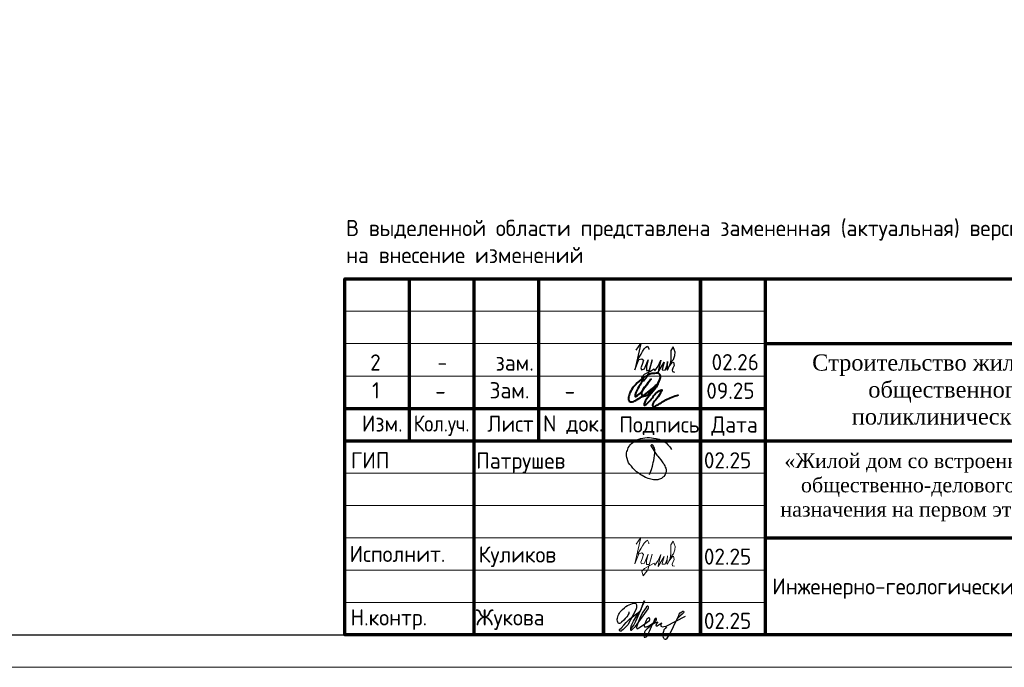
# Model space of a CAD drawing. Header units: millimetres. Extents: x -93479 to 1057970, y -66333 to 172656.
# Tile 104 of 145: x 224133 to 239353, y 1656 to 11660. Entities that reach past the tile are written whole.
import ezdxf

# ---------------------------------------------------------------- set-up
doc = ezdxf.new("R2010")
doc.units = ezdxf.units.MM
for name, color, linetype, lineweight in [('Основная', 7, 'Continuous', 40), ('РАЗМЕРЫ', 7, 'Continuous', 9), ('Рамка', 7, 'Continuous', 70), ('Текст', 7, 'Continuous', 25), ('ТОНКИЕ', 7, 'Continuous', 9)]:
    doc.layers.add(name, color=color, linetype=linetype, lineweight=lineweight)
doc.layers.add('ТОЛСТЫЕ_ОСНОВНЫЕ', color=6, linetype='Continuous')
doc.styles.add('ГОСТ', font='GOST_Common.ttf')

# ---------------------------------------------------------------- blocks, each defined once
blk = doc.blocks.new('*U1959')
at = {"layer": 'ТОЛСТЫЕ_ОСНОВНЫЕ', "color": 7}
blk.add_lwpolyline([(20, 5), (1256, 5), (1256, 589), (20, 589)], close=True, dxfattribs=at)
at = {"layer": 'ТОНКИЕ', "color": 7}
blk.add_lwpolyline([(0, 0), (1261, 0), (1261, 594), (0, 594)], close=True, dxfattribs=at)
blk = doc.blocks.new('яяя')
at = {"lineweight": 30}
for points in [[(345424, 110432), (345425, 110410), (345424, 110397), (345417, 110379), (345406, 110350), (345390, 110319), (345357, 110275), (345310, 110221), (345265, 110176), (345198, 110110), (345161, 110077), (345133, 110066), (345116, 110066), (345102, 110075), (345090, 110091), (345082, 110115), (345074, 110146), (345066, 110182), (345064, 110206), (345067, 110234), (345077, 110278), (345095, 110320), (345114, 110361), (345134, 110395), (345159, 110428), (345195, 110469), (345228, 110506), (345284, 110560), (345331, 110595), (345379, 110625), (345435, 110648), (345486, 110670), (345532, 110686), (345573, 110696), (345605, 110698), (345621, 110695), (345635, 110687), (345648, 110671), (345656, 110649), (345659, 110625), (345659, 110583), (345656, 110553), (345647, 110523), (345635, 110489), (345387, 110033), (345349, 109985), (345311, 109948), (345247, 109889), (345209, 109858), (345192, 109844), (345180, 109837), (345157, 109833), (345150, 109835), (345140, 109842), (345135, 109856), (345138, 109881), (345148, 109892), (345183, 109930), (345267, 110024), (345343, 110105), (345455, 110213), (345617, 110343), (345775, 110456), (345811, 110526), (345838, 110607), (345890, 110740), (345902, 110771), (345698, 110295), (345672, 110226), (345626, 110132), (345572, 110032), (345518, 109953), (345481, 109918), (345497, 110001), (345567, 110147), (345655, 110301), (345760, 110442)], [(345481, 109918), (345476, 109896), (345475, 109874), (345485, 109861), (345506, 109866), (345539, 109891), (345632, 109983), (345968, 110450), (346022, 110527), (346029, 110560), (346027, 110579), (346026, 110590), (346010, 110605), (345993, 110609), (345975, 110601), (345962, 110584), (345954, 110562), (345857, 110421), (345783, 110292), (345741, 110183), (345701, 110079), (345665, 109985), (345660, 109952), (345666, 109929), (345669, 109915), (345682, 109910), (345702, 109914), (345735, 109941), (345846, 110007), (346065, 110160), (346075, 110193), (346070, 110217), (346066, 110236), (346052, 110241), (346030, 110241), (346007, 110228), (345978, 110203), (345960, 110164), (345892, 110010), (345895, 109986), (345904, 109966), (345925, 109964), (345969, 109968), (346045, 110000), (346218, 110114), (346261, 110154), (346280, 110184), (346282, 110210), (346278, 110225), (346263, 110229), (346241, 110222), (346220, 110198), (346162, 110049), (345989, 109904), (345932, 109849), (345906, 109805), (345891, 109739), (345890, 109690), (345899, 109652), (345924, 109647), (345956, 109655), (345980, 109674), (346058, 109838), (346158, 110046), (346261, 110098), (346314, 110120), (346292, 110079), (346269, 110036), (346261, 110008), (346267, 109998), (346293, 109998), (346363, 110039), (346445, 110095), (346421, 110068), (346414, 110040), (346407, 110011), (346416, 109990), (346466, 109972), (346509, 109977), (346574, 109984), (347172, 110293)], [(346586, 109971), (346543, 109917), (346509, 109873), (346489, 109825), (346475, 109767), (346472, 109710), (346478, 109675), (346485, 109641), (346501, 109621), (346517, 109602), (346542, 109589), (346568, 109592), (346605, 109620), (346680, 109731), (346736, 109842), (346865, 110115), (346962, 110290), (346969, 110318), (346979, 110360), (347013, 110403), (347056, 110434), (347091, 110450), (347109, 110450), (347121, 110434), (347115, 110405), (347072, 110355), (347012, 110307), (346924, 110222)]]:
    blk.add_lwpolyline(points, dxfattribs=at)
blk = doc.blocks.new('Из_буфера32210')
at = {"color": 7, "lineweight": 25}
blk.add_lwpolyline([(357, 84), (386, 160), (399, 213), (405, 239), (412, 268), (420, 299), (427, 339), (434, 380), (437, 414), (438, 442), (436, 466), (430, 489), (425, 504), (417, 519), (409, 531), (405, 535), (403, 536), (400, 539), (394, 541), (387, 543), (383, 542), (379, 539), (377, 534), (377, 528), (379, 523), (438, 428), (470, 382), (484, 365), (504, 341), (528, 310), (551, 280), (562, 264), (575, 247), (582, 235), (589, 220), (599, 198), (606, 184), (610, 167), (611, 155), (612, 143), (611, 127), (609, 116), (603, 96), (596, 82), (588, 69), (579, 56), (563, 43), (551, 34), (539, 25), (524, 16), (511, 10), (494, 5), (481, 3), (456, 0), (432, 1), (415, 3), (396, 6), (375, 11), (355, 19), (336, 24), (310, 31), (293, 39), (269, 53), (243, 69), (223, 80), (202, 93), (180, 109), (152, 128), (126, 152), (98, 182), (77, 211), (52, 241), (32, 266), (20, 293), (8, 329), (3, 348), (1, 373), (0, 393), (1, 417), (6, 440), (13, 454), (20, 476), (26, 497), (38, 517), (47, 529), (60, 548), (75, 563), (95, 581), (115, 593), (135, 606), (161, 618), (187, 628), (213, 638), (251, 647), (282, 653), (319, 655), (353, 655), (384, 652), (418, 648), (460, 641), (503, 628), (544, 611), (579, 594), (611, 573), (639, 545), (666, 515), (679, 496), (694, 471)], dxfattribs=at)
blk = doc.blocks.new('Из_буфера32301')
for p, q in [((101, 425), (119, 462)), ((119, 462), (146, 506)), ((146, 506), (173, 531)), ((173, 531), (195, 548)), ((195, 548), (217, 511)), ((217, 511), (215, 494)), ((42, 333), (101, 425))]:
    blk.add_line(p, q)
blk.add_lwpolyline([(20, 486), (94, 590), (0, 183), (42, 289), (62, 341), (111, 353), (136, 331), (114, 264), (94, 212), (104, 183), (148, 195), (208, 336), (198, 294), (180, 230), (180, 173), (222, 173), (247, 254), (267, 333), (200, 94), (128, 0), (111, 69), (148, 114), (235, 156), (299, 195), (311, 165), (361, 237), (403, 331), (366, 180), (361, 143), (452, 299), (422, 188), (422, 180), (469, 178), (499, 254), (504, 309), (494, 190), (506, 178), (558, 294), (600, 341), (618, 402), (623, 452), (593, 536), (556, 479), (556, 343), (546, 274), (531, 232), (573, 289), (598, 301), (608, 249), (590, 207), (576, 178), (581, 153), (615, 146)])
blk = doc.blocks.new('Из_буфера10157')
at = {"layer": 'Основная', "color": 7, "ltscale": 100}
blk.add_spline([(4615, 4023), (4546, 3896), (4489, 3774), (4489, 3746), (4524, 3764), (4621, 3869), (4733, 4017), (4652, 3913), (4590, 3818), (4597, 3757), (4657, 3762), (4735, 3828), (4827, 3937), (4878, 4041), (4871, 4089), (4787, 4105), (4713, 4094), (4583, 4009), (4466, 3900), (4408, 3802), (4387, 3730), (4388, 3683), (4429, 3665), (4497, 3688), (4685, 3814), (4839, 3941), (4683, 3730), (4628, 3633), (4628, 3614), (4661, 3631), (4755, 3729), (4880, 3844), (4899, 3848), (4882, 3806), (4805, 3694), (4757, 3607), (4764, 3588), (4800, 3597), (4963, 3696), (5158, 3774)], degree=3, dxfattribs=at)
at = {"layer": 'Рамка', "color": 7}
for p, q in [((1000, 3064), (1000, 5564)), ((3000, 3064), (3000, 5564)), ((6500, 4564), (18500, 4564)), ((0, 3564), (6500, 3564)), ((0, 3064), (18500, 3064)), ((6500, 1564), (18500, 1564))]:
    blk.add_line(p, q, dxfattribs=at)
at = {"layer": 'Рамка'}
for p, q in [((2000, 64), (2000, 5564)), ((4000, 64), (4000, 5564)), ((4000, 5564), (4000, 64)), ((5500, 5564), (5500, 64)), ((5500, 64), (5500, 5564)), ((6500, 5564), (6500, 64))]:
    blk.add_line(p, q, dxfattribs=at)
at = {"layer": 'Рамка', "color": 7, "lineweight": 15}
for p, q in [((0, 5064), (6500, 5064)), ((0, 4564), (6500, 4564)), ((0, 4064), (6500, 4064)), ((0, 2564), (6500, 2564)), ((0, 2064), (6500, 2064)), ((0, 1564), (6500, 1564)), ((0, 1064), (6500, 1064)), ((0, 564), (6500, 564))]:
    blk.add_line(p, q, dxfattribs=at)
at = {"layer": 'Рамка'}
blk.add_lwpolyline([(18500, 64), (0, 64), (0, 5564), (18500, 5564)], close=True, dxfattribs=at)
at = {"color": 1, "ltscale": 100}
for name, p in [('Из_буфера32210', (4355, 2458)), ('Из_буфера32301', (4482, 978))]:
    blk.add_blockref(name, p, dxfattribs=at)
at = {"color": 2, "lineweight": 60, "xscale": 0.5, "yscale": 0.5, "zscale": 0.5}
blk.add_blockref('яяя', (-168321, -54795), dxfattribs=at)
at = {"layer": 'Текст', "color": 7, "style": 'ГОСТ'}
for s, p in [('1', (421, 3718)), ('Зам.', (2237, 3718)), ('09.25', (5588, 3711)), ('-', (1397, 3706)), ('-', (3397, 3706)), ('Изм.', (263, 3205)), ('Лист', (2202, 3202)), ('N док.', (3065, 3205)), ('Подпись', (4243, 3190)), ('Дата', (5665, 3190))]:
    blk.add_text(s, height=250, dxfattribs=at).set_placement(p)
at = {"layer": 'Текст', "color": 7, "style": 'ГОСТ', "width": 0.9}
blk.add_text('Кол.уч.', height=250, dxfattribs=at).set_placement((1065, 3206))
at = {"layer": 'Текст', "color": 7, "style": 'ГОСТ'}
for s, width, gutter_width, heights, insert, char_height, attachment_point in [('\\pxqc;{\\fTimes New Roman|b0|i0|c204|p18;\\C256;Строительство жилого комплекса со  встроенными помещениями общественного-делового, коммерческого назначения и поликлиническим учреждением по адресу: г. Чита, ул. 1-я Коллективная}', 11543.07, 12.5, [0], (6759, 4397), 250, 1), ('\\pxqc;{\\fTimes New Roman|b0|i0|c204|p18;\\C256;«Жилой дом со встроенными помещениями общественно-делового и коммерческого назначения на первом этаже здания» поз. 3.1}', 7000, 12.5, [1500], (6486, 2867), 225, 1), ('{\\C256;Куликов}', 2000, 1250, [0], (2068, 1114), 250, 7)]:
    blk.add_mtext_dynamic_manual_height_columns(s, width=width, gutter_width=gutter_width, heights=heights, dxfattribs=dict(at, insert=insert, char_height=char_height, attachment_point=attachment_point))
at = {"layer": 'Текст', "color": 7, "char_height": 250, "attachment_point": 7, "style": 'ГОСТ'}
for s, insert in [('ГИП', (93, 2637)), ('Патрушев', (2029, 2564)), ('02.25', (5550, 2637)), ('Исполнит.', (73, 1191)), ('02.25', (5550, 1149)), ('Н.контр.', (87, 142)), ('Жукова', (2023, 142)), ('02.25', (5550, 156))]:
    blk.add_mtext(s, dxfattribs=dict(at, insert=insert))

msp = doc.modelspace()

# ---------------------------------------------------------------- block references
at = {"color": 7, "xscale": 100, "yscale": 100, "zscale": 100}
msp.add_blockref('*U1959', (122059.1, 1655.9), dxfattribs=at)
at = {"color": 1, "ltscale": 100}
msp.add_blockref('Из_буфера32301', (233641.2, 6070.5), dxfattribs=at)
at = {"layer": 'РАЗМЕРЫ', "color": 7, "ltscale": 100}
msp.add_blockref('Из_буфера10157', (229159.1, 2092), dxfattribs=at)

# ---------------------------------------------------------------- texts
at = {"color": 7, "ltscale": 100, "insert": (227678.2, 8567.2), "char_height": 250, "attachment_point": 1, "style": 'ГОСТ'}
msp.add_mtext_dynamic_manual_height_columns('\\pxl6.0000qlsm1.0000,t9.0000;В выделенной области представлена замененная (актуальная) версия. Содержание изменения см. в листе разрешения на внесение изменений', width=19942.663, gutter_width=12.5, heights=[0], dxfattribs=at)
at = {"layer": 'Текст', "color": 7, "style": 'ГОСТ'}
for s, p in [('2', (229550.8, 6240.3)), ('зам.', (231489.7, 6237.6)), ('02.26', (234827.8, 6245.2))]:
    msp.add_text(s, height=250, dxfattribs=at).set_placement(p)
at = {"layer": 'Текст', "color": 7, "style": 'ГОСТ', "width": 0.9}
msp.add_text('-', height=250, dxfattribs=at).set_placement((230592.1, 6241.7))
at = {"layer": 'Текст', "color": 7, "insert": (235659.1, 3655.9), "char_height": 250, "attachment_point": 1, "style": 'ГОСТ'}
msp.add_mtext_dynamic_manual_height_columns('\\pxsm1.5,qc;\\PИнженерно-геологический разрез I-I;II-II;III-III', width=7000, gutter_width=12.5, heights=[1500], dxfattribs=at)

doc.saveas('drawing.dxf')
